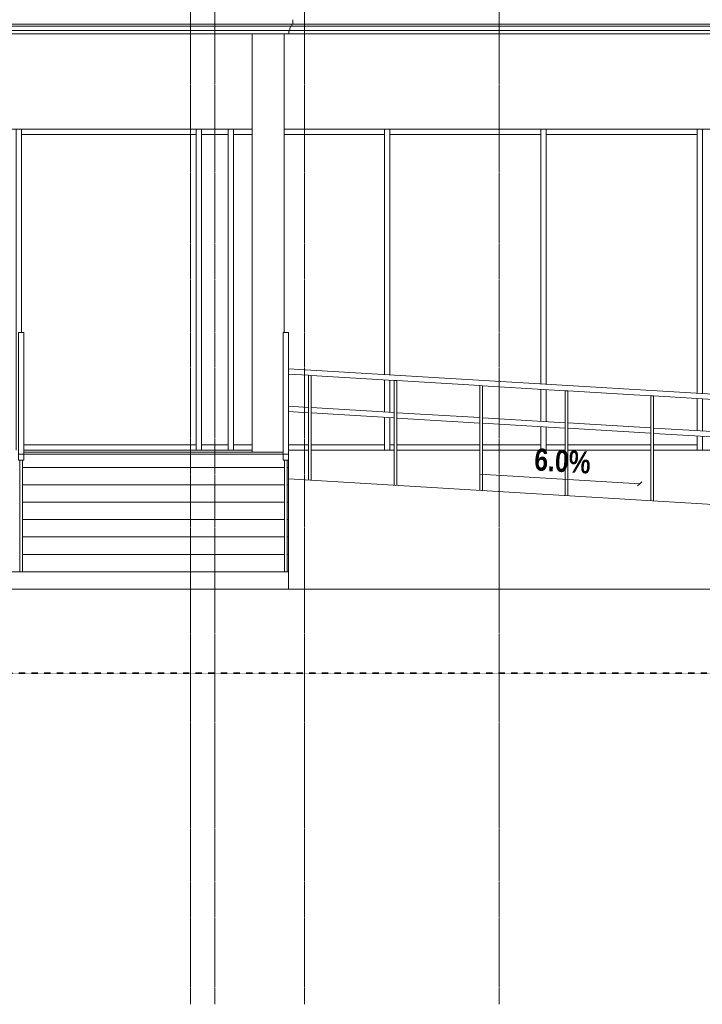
# Model space of a CAD drawing. Header units: millimetres. Extents: x -784 to 360321, y -10607 to 16514.
# Tile 21 of 95: x 120843 to 127224, y -5180 to 4022. Entities that reach past the tile are written whole.
import ezdxf

# ---------------------------------------------------------------- set-up
doc = ezdxf.new("R2010")
doc.units = ezdxf.units.MM
doc.linetypes.add('__FK_przerywana', pattern=[3.2004, 1.6002, -1.6002])
doc.linetypes.add('Linia siatki', pattern=[22.225, 12.7, -3.175, 3.175, -3.175])
for name, color, linetype, lineweight in [('A-DETL-THIN', 7, 'Continuous', 5), ('A-GENM', 7, 'Continuous', 5), ('A-GLAZ-CWMG', 7, 'Continuous', 5), ('C-TOPO', 7, 'Continuous', 5), ('G-ANNO-DIMS', 7, 'Continuous', 5), ('S-COLS-SYMB', 7, 'Continuous', 18), ('S-GRID', 7, 'Continuous', 5)]:
    doc.layers.add(name, color=color, linetype=linetype, lineweight=lineweight)
for name, color, linetype, lineweight, true_color in [('A-FLOR', 7, 'Continuous', 18, 0x7f7f7f), ('A-FLOR-HRAL', 7, 'Continuous', 18, 0x7f7f7f), ('A-WALL', 7, 'Continuous', 18, 0x7f7f7f), ('S-STRS', 7, 'Continuous', 18, 0x7f7f7f)]:
    doc.layers.add(name, color=color, linetype=linetype, lineweight=lineweight, true_color=true_color)
doc.styles.add('Arial_B', font='arialbd.ttf', dxfattribs={"width": 0.8, "height": 206.349206})

# ---------------------------------------------------------------- blocks, each defined once
blk = doc.blocks.new('Prostokątny szpros - 50 x 150mm-V88-Zachód')
at = {"layer": 'A-GLAZ-CWMG'}
for p, q in [((6677.8, 3000), (6677.8, 0)), ((6727.8, 1100), (6727.8, 3000))]:
    blk.add_line(p, q, dxfattribs=at)
blk = doc.blocks.new('Prostokątny szpros - 50 x 150mm-1736108-Zachód')
at = {"layer": 'A-GLAZ-CWMG'}
for p, q in [((-6691.1, 3000), (-6691.1, 0)), ((-6641.1, 0), (-6641.1, 3000))]:
    blk.add_line(p, q, dxfattribs=at)
blk = doc.blocks.new('Prostokątny szpros - 50 x 150mm-V89-Zachód')
at = {"layer": 'A-GLAZ-CWMG'}
for p, q in [((10122.4, 3000), (10122.4, 706.2)), ((10172.4, 703.2), (10172.4, 3000)), ((10122.4, 656.3), (10122.4, 356.2)), ((10172.4, 353.2), (10172.4, 653.3)), ((10122.4, 306.3), (10122.4, 0)), ((10172.4, 0), (10172.4, 303.3))]:
    blk.add_line(p, q, dxfattribs=at)
blk = doc.blocks.new('Prostokątny szpros - 50 x 150mm-V91-Zachód')
at = {"layer": 'A-GLAZ-CWMG'}
for p, q in [((11583.4, 3000), (11583.4, 618.6)), ((11633.4, 615.6), (11633.4, 3000)), ((11583.4, 568.5), (11583.4, 268.6)), ((11633.4, 265.6), (11633.4, 565.5)), ((11583.4, 218.5), (11583.4, 0)), ((11633.4, 0), (11633.4, 215.5))]:
    blk.add_line(p, q, dxfattribs=at)
blk = doc.blocks.new('Prostokątny szpros - 50 x 150mm-V96-Zachód')
at = {"layer": 'A-GLAZ-CWMG'}
for q in [(6749.4, 50), (8361.4, 0)]:
    blk.add_line((8361.4, 50), q, dxfattribs=at)
blk = doc.blocks.new('Prostokątny szpros - 50 x 150mm-V97-Zachód')
at = {"layer": 'A-GLAZ-CWMG'}
for p, q in [((8711.407452, 0), (8711.407452, 50)), ((8884.407452, 50), (8711.407452, 50)), ((9411.907452, 50), (9224.007452, 50)), ((10122.407452, 50), (9436.907452, 50)), ((10122.407452, 50), (10122.407452, 0))]:
    blk.add_line(p, q, dxfattribs=at)
blk = doc.blocks.new('Prostokątny szpros - 50 x 150mm-V98-Zachód')
at = {"layer": 'A-GLAZ-CWMG'}
for p, q in [((10172.407452, 0), (10172.407452, 50)), ((10211.907452, 50), (10172.407452, 50)), ((11011.907452, 50), (10236.907452, 50)), ((11583.407452, 50), (11036.907452, 50)), ((11583.407452, 50), (11583.407452, 0))]:
    blk.add_line(p, q, dxfattribs=at)
blk = doc.blocks.new('Prostokątny szpros - 50 x 150mm-1766809-Zachód')
at = {"layer": 'A-GLAZ-CWMG'}
for p, q in [((-3876.6, 0), (-3876.6, 50)), ((-3626.6, 50), (-3876.6, 50)), ((-3626.6, 50), (-3626.6, 0))]:
    blk.add_line(p, q, dxfattribs=at)
blk = doc.blocks.new('Prostokątny szpros - 50 x 150mm-V100-Zachód')
at = {"layer": 'A-GLAZ-CWMG'}
for p, q in [((11633.407452, 0), (11633.407452, 50)), ((11811.907452, 50), (11633.407452, 50)), ((12611.907452, 50), (11836.907452, 50)), ((13044.407452, 50), (12636.907452, 50)), ((13044.407452, 50), (13044.407452, 0))]:
    blk.add_line(p, q, dxfattribs=at)
blk = doc.blocks.new('Prostokątny szpros - 50 x 150mm-1765293-Zachód')
at = {"layer": 'A-GLAZ-CWMG'}
for p, q in [((2267.4, 2950), (2267.4, 3000)), ((2267.4, 2950), (2517.4, 2950)), ((2517.4, 3000), (2517.4, 2950))]:
    blk.add_line(p, q, dxfattribs=at)
blk = doc.blocks.new('Prostokątny szpros - 50 x 150mm-V103-Zachód')
at = {"layer": 'A-GLAZ-CWMG'}
for p, q in [((8711.407452, 2950), (8711.407452, 3000)), ((8711.407452, 2950), (8884.407452, 2950)), ((9184.407452, 2950), (10122.407452, 2950)), ((10122.407452, 3000), (10122.407452, 2950))]:
    blk.add_line(p, q, dxfattribs=at)
blk = doc.blocks.new('Prostokątny szpros - 50 x 150mm-1770000-Zachód')
at = {"layer": 'A-GLAZ-CWMG'}
for p, q in [((2567.4, 2950), (2567.4, 3000)), ((2567.4, 2950), (4201, 2950)), ((4201, 3000), (4201, 2950))]:
    blk.add_line(p, q, dxfattribs=at)
blk = doc.blocks.new('Prostokątny szpros - 50 x 150mm-1766947-Zachód')
at = {"layer": 'A-GLAZ-CWMG'}
for p, q in [((-3576.6, 2950), (-3576.6, 3000)), ((-3576.6, 2950), (-2165.6, 2950)), ((-2165.6, 3000), (-2165.6, 2950))]:
    blk.add_line(p, q, dxfattribs=at)
blk = doc.blocks.new('Poręcz - 25mm-1723080-Zachód')
at = {"layer": 'A-FLOR-HRAL', "color": 7, "lineweight": 5}
for p, q in [((9186.5, -93.6), (9186.5, -1137.5)), ((9211.5, -93.6), (9186.5, -93.6)), ((9211.5, -1137.5), (9211.5, -93.6)), ((9186.5, -1137.5), (9211.5, -1137.5))]:
    blk.add_line(p, q, dxfattribs=at)
blk = doc.blocks.new('Poręcz - Poręcz-1637198-Zachód')
blk.add_blockref('Poręcz - 25mm-1723080-Zachód', (0, 0))
blk = doc.blocks.new('Typ poręczy górnej - Górna poręcz_wewnętrzny_-1637208-Zachód')
at = {"layer": 'A-FLOR-HRAL', "color": 7, "lineweight": 5}
for p, q in [((9174, 1100), (9224, 1100)), ((9174, -37.5), (9174, 1100)), ((9224, 1100), (9224, -37.5)), ((9174, -37.5), (9174, -93.6)), ((9224, -37.5), (9174, -37.5)), ((9224, -93.6), (9224, -37.5)), ((9174, -93.6), (9224, -93.6))]:
    blk.add_line(p, q, dxfattribs=at)
blk = doc.blocks.new('Poręcz - 25mm-1637739-Zachód')
at = {"layer": 'A-FLOR-HRAL', "color": 7, "lineweight": 5}
for p, q in [((6711.9, -1137.5), (6711.9, -93.6)), ((6736.9, -93.6), (6711.9, -93.6)), ((6736.9, -1137.5), (6736.9, -93.6)), ((6711.9, -1137.5), (6736.9, -1137.5))]:
    blk.add_line(p, q, dxfattribs=at)
blk = doc.blocks.new('Poręcz - Poręcz-1637530-Zachód')
blk.add_blockref('Poręcz - 25mm-1637739-Zachód', (0, 0))
blk = doc.blocks.new('Typ poręczy górnej - Górna poręcz_wewnętrzny_-1637704-Zachód')
at = {"layer": 'A-FLOR-HRAL', "color": 7, "lineweight": 5}
for p, q in [((6699.4, 1100), (6749.4, 1100)), ((6699.4, -37.5), (6699.4, 1100)), ((6749.4, 1100), (6749.4, -37.5)), ((6699.4, -37.5), (6699.4, -93.6)), ((6749.4, -37.5), (6699.4, -37.5)), ((6749.4, -93.6), (6749.4, -37.5)), ((6699.4, -93.6), (6749.4, -93.6))]:
    blk.add_line(p, q, dxfattribs=at)
blk = doc.blocks.new('Modele ogólne 1 - Modele ogólne 1-1641072-Zachód')
at = {"layer": 'A-GENM'}
for p, q in [((9266.4, 3980), (1682.4, 3980)), ((9256.4, 3960), (1692.4, 3960)), ((9256.4, 3960), (9256.4, 3980)), ((21184.4, 3960), (9256.4, 3960)), ((21194.4, 3980), (9266.4, 3980)), ((9236.4, 3920), (1712.4, 3920)), ((9226.4, 3890), (1722.4, 3890)), ((9226.4, 3890), (9226.4, 3920)), ((21154.4, 3890), (9226.4, 3890)), ((21164.4, 3920), (9236.4, 3920))]:
    blk.add_line(p, q, dxfattribs=at)
for points in [[(9236.4, 3920), (9235.8, 3924.7), (9235.8, 3934.1), (9239.3, 3947.8), (9243.7, 3956.2), (9246.4, 3960)], [(9266.4, 3980), (9265.9, 3987), (9265.5, 4001), (9266, 4015.1), (9266.5, 4022.1)]]:
    blk.add_open_spline(points, degree=3, dxfattribs=at)
blk = doc.blocks.new('Prostokątny szpros - 50 x 150mm-V113-Zachód')
at = {"layer": 'A-GLAZ-CWMG'}
for p, q in [((13044.4, 3000), (13044.4, 530.9)), ((13094.4, 527.9), (13094.4, 3000)), ((13044.4, 481), (13044.4, 180.9)), ((13094.4, 177.9), (13094.4, 478)), ((13044.4, 131), (13044.4, 0)), ((13094.4, 0), (13094.4, 128))]:
    blk.add_line(p, q, dxfattribs=at)
blk = doc.blocks.new('Poręcz - ARC_BALUSTRADE_SQUARE_25mm-1741302-Zachód')
at = {"layer": 'A-FLOR-HRAL', "color": 7, "lineweight": 5}
for p, q in [((13411.9, -520.9), (13411.9, 459)), ((13436.9, 457.5), (13411.9, 459)), ((13436.9, -522.4), (13436.9, 457.5))]:
    blk.add_line(p, q, dxfattribs=at)
blk = doc.blocks.new('Poręcz - ARC_BALUSTRADE_SQUARE_25mm-V114-Zachód')
at = {"layer": 'A-FLOR-HRAL', "color": 7, "lineweight": 5}
for p, q in [((11811.9, -424.3), (11811.9, 554.9)), ((11836.9, 553.4), (11811.9, 554.9)), ((11836.9, -426.5), (11836.9, 553.4))]:
    blk.add_line(p, q, dxfattribs=at)
blk = doc.blocks.new('Poręcz - Poręcz-1723505-Zachód')
at = {"layer": 'A-FLOR-HRAL', "color": 7, "lineweight": 5}
for p, q in [((13724.4, 490.3), (9224, 760)), ((9224, 709.9), (9411.9, 698.7)), ((9436.9, 697.2), (10211.9, 650.7)), ((10236.9, 649.2), (11011.9, 602.8)), ((11036.9, 601.3), (11811.9, 554.8)), ((11836.9, 553.3), (12611.9, 506.9)), ((12636.9, 505.4), (13411.9, 458.9)), ((13724.4, 486.9), (13724.4, 483)), ((13724.4, 483), (13724.4, 477.8)), ((13724.4, 477.8), (13724.4, 471.8)), ((13724.4, 471.7), (13724.4, 465.3)), ((13724.4, 465.2), (13724.4, 458.8)), ((9411.9, 398.8), (9224, 410)), ((10211.9, 350.8), (9436.9, 397.3)), ((13436.9, 457.4), (13724.4, 440.2)), ((13724.4, 458.8), (13724.4, 452.8)), ((13724.4, 452.7), (13724.4, 447.6)), ((13724.4, 447.5), (13724.4, 443.6)), ((13724.4, 443.6), (13724.4, 441.1)), ((13724.4, 441), (13724.4, 440.2)), ((9224, 359.9), (9411.9, 348.7)), ((9436.9, 347.2), (10211.9, 300.7)), ((11011.9, 302.9), (10236.9, 349.3)), ((10236.9, 299.2), (11011.9, 252.8)), ((11811.9, 254.9), (11036.9, 301.4)), ((11036.9, 251.3), (11811.9, 204.8)), ((12611.9, 207), (11836.9, 253.4)), ((11836.9, 203.3), (12611.9, 156.9)), ((13411.9, 159), (12636.9, 205.5)), ((12636.9, 155.4), (13411.9, 108.9)), ((13724.4, 140.3), (13436.9, 157.5)), ((13436.9, 107.4), (13724.4, 90.2)), ((13724.4, 136.9), (13724.4, 133)), ((13724.4, 133), (13724.4, 127.8)), ((13724.4, 127.8), (13724.4, 121.8)), ((13724.4, 121.7), (13724.4, 115.3)), ((13724.4, 115.2), (13724.4, 108.8)), ((13724.4, 108.8), (13724.4, 102.8)), ((13724.4, 102.7), (13724.4, 97.6)), ((13724.4, 97.5), (13724.4, 93.6)), ((13724.4, 93.6), (13724.4, 91.1)), ((13724.4, 91), (13724.4, 90.2))]:
    blk.add_line(p, q, dxfattribs=at)
at = {"layer": 'A-FLOR-HRAL', "color": 7, "lineweight": 5, "flags": 128}
for points in [[(13724.4, 490.3), (13724.4, 489.4), (13724.4, 486.9)], [(13724.4, 140.3), (13724.4, 139.4), (13724.4, 136.9)]]:
    blk.add_lwpolyline(points, dxfattribs=at)
for name, p in [('Poręcz - ARC_BALUSTRADE_SQUARE_25mm-1741302-Zachód', (-4000, 239.7)), ('Poręcz - ARC_BALUSTRADE_SQUARE_25mm-1741302-Zachód', (-3200, 191.8)), ('Poręcz - ARC_BALUSTRADE_SQUARE_25mm-1741302-Zachód', (-2400, 143.8)), ('Poręcz - ARC_BALUSTRADE_SQUARE_25mm-V114-Zachód', (0, 0)), ('Poręcz - ARC_BALUSTRADE_SQUARE_25mm-1741302-Zachód', (-800, 47.9)), ('Poręcz - ARC_BALUSTRADE_SQUARE_25mm-1741302-Zachód', (0, 0))]:
    blk.add_blockref(name, p)

msp = doc.modelspace()

# ---------------------------------------------------------------- linework, layer by layer
at = {"layer": 'A-DETL-THIN', "color": 4, "linetype": '__FK_przerywana', "lineweight": 35, "true_color": 0x00ffff}
msp.add_line((135696.3, -2085.9), (100596.3, -2085.9), dxfattribs=at)
at = {"layer": 'A-FLOR', "color": 7, "lineweight": 5}
for p, q in [((120880.7, -20), (123305.3, -20)), ((123355.7, -20), (123355.7, -162.5))]:
    msp.add_line(p, q, dxfattribs=at)
at = {"layer": 'A-WALL', "color": 7, "lineweight": 5}
for p, q in [((116195.7, 3000), (123015.7, 3000)), ((123315.7, 3000), (134550.7, 3000)), ((123015.7, 0), (120880.7, 0)), ((123543.2, 0), (123355.3, 0)), ((124343.2, 0), (123568.2, 0)), ((125143.2, 0), (124368.2, 0)), ((125943.2, 0), (125168.2, 0)), ((126743.2, 0), (125968.2, 0)), ((127543.2, 0), (126768.2, 0)), ((127843.2, -538.8), (123355.7, -269.9))]:
    msp.add_line(p, q, dxfattribs=at)
at = {"layer": 'C-TOPO'}
msp.add_line((135849.6, -1300), (100175.7, -1300), dxfattribs=at)
at = {"layer": 'G-ANNO-DIMS'}
for p, q in [((125142.1, -226.7), (126639.4, -316.4)), ((126639.4, -316.4), (126618.4, -335)), ((126639.4, -316.4), (126660.4, -297.8))]:
    msp.add_line(p, q, dxfattribs=at)
at = {"layer": 'S-COLS-SYMB'}
for p, q in [((123015.7, -20), (123015.7, 3890)), ((123315.7, 3890), (123315.7, 1100))]:
    msp.add_line(p, q, dxfattribs=at)
at = {"layer": 'S-GRID', "linetype": 'Linia siatki'}
for p, q in [((122440.7, -5180), (122440.7, 15914)), ((125325.7, -5180), (125325.7, 15914)), ((122667.7, -5180), (122667.7, 14644)), ((123505.7, -5180), (123505.7, 14644))]:
    msp.add_line(p, q, dxfattribs=at)
at = {"layer": 'S-STRS', "color": 7, "lineweight": 5}
for p, q in [((123305.3, -40), (120880.7, -40)), ((123355.7, -40), (123355.7, -162.5)), ((123317.8, -162.5), (120868.2, -162.5)), ((123355.7, -162.5), (123342.8, -162.5)), ((123355.7, -162.5), (123355.7, -325)), ((123317.8, -325), (120868.2, -325)), ((123355.7, -325), (123342.8, -325)), ((123355.7, -325), (123355.7, -487.5)), ((123317.8, -487.5), (120868.2, -487.5)), ((123355.7, -487.5), (123342.8, -487.5)), ((123355.7, -487.5), (123355.7, -650)), ((123317.8, -650), (120868.2, -650)), ((123355.7, -650), (123342.8, -650)), ((123355.7, -650), (123355.7, -812.5)), ((123317.8, -812.5), (120868.2, -812.5)), ((123355.7, -812.5), (123342.8, -812.5)), ((123355.7, -812.5), (123355.7, -975)), ((123317.8, -975), (120868.2, -975)), ((123355.7, -975), (123342.8, -975)), ((123355.7, -975), (123355.7, -1137.5)), ((123355.7, -1137.5), (113615.7, -1137.5)), ((123355.7, -1137.5), (123355.7, -1300))]:
    msp.add_line(p, q, dxfattribs=at)

# ---------------------------------------------------------------- block references
at = {"layer": 'A-FLOR-HRAL', "color": 7, "lineweight": 5}
for name in ['Typ poręczy górnej - Górna poręcz_wewnętrzny_-1637704-Zachód', 'Typ poręczy górnej - Górna poręcz_wewnętrzny_-1637208-Zachód', 'Poręcz - Poręcz-1723505-Zachód', 'Poręcz - Poręcz-1637530-Zachód', 'Poręcz - Poręcz-1637198-Zachód']:
    msp.add_blockref(name, (114131.3, 0), dxfattribs=at)
at = {"layer": 'A-GENM'}
msp.add_blockref('Modele ogólne 1 - Modele ogólne 1-1641072-Zachód', (114131.3, 0), dxfattribs=at)
at = {"layer": 'A-GLAZ-CWMG'}
for name, p in [('Prostokątny szpros - 50 x 150mm-V88-Zachód', (114131.3, 0)), ('Prostokątny szpros - 50 x 150mm-1770000-Zachód', (118291.7, 0)), ('Prostokątny szpros - 50 x 150mm-1736108-Zachód', (129183.8, 0)), ('Prostokątny szpros - 50 x 150mm-1765293-Zachód', (120275.3, 0)), ('Prostokątny szpros - 50 x 150mm-1736108-Zachód', (129483.8, 0)), ('Prostokątny szpros - 50 x 150mm-V103-Zachód', (114131.3, 0)), ('Prostokątny szpros - 50 x 150mm-V89-Zachód', (114131.3, 0)), ('Prostokątny szpros - 50 x 150mm-1766947-Zachód', (127880.3, 0)), ('Prostokątny szpros - 50 x 150mm-V91-Zachód', (114131.3, 0)), ('Prostokątny szpros - 50 x 150mm-1766947-Zachód', (129341.3, 0)), ('Prostokątny szpros - 50 x 150mm-V113-Zachód', (114131.3, 0)), ('Prostokątny szpros - 50 x 150mm-V96-Zachód', (114131.3, 0)), ('Prostokątny szpros - 50 x 150mm-1766809-Zachód', (126419.3, 0)), ('Prostokątny szpros - 50 x 150mm-V97-Zachód', (114131.3, 0)), ('Prostokątny szpros - 50 x 150mm-V98-Zachód', (114131.3, 0)), ('Prostokątny szpros - 50 x 150mm-V100-Zachód', (114131.3, 0))]:
    msp.add_blockref(name, p, dxfattribs=at)

# ---------------------------------------------------------------- texts
at = {"layer": 'G-ANNO-DIMS', "insert": (125661.7, 17), "char_height": 206.35, "width": 590.093, "attachment_point": 1, "rotation": 356.57, "line_spacing_factor": 0.941778, "style": 'Arial_B'}
msp.add_mtext('6.0%', dxfattribs=at)

doc.saveas('drawing.dxf')
